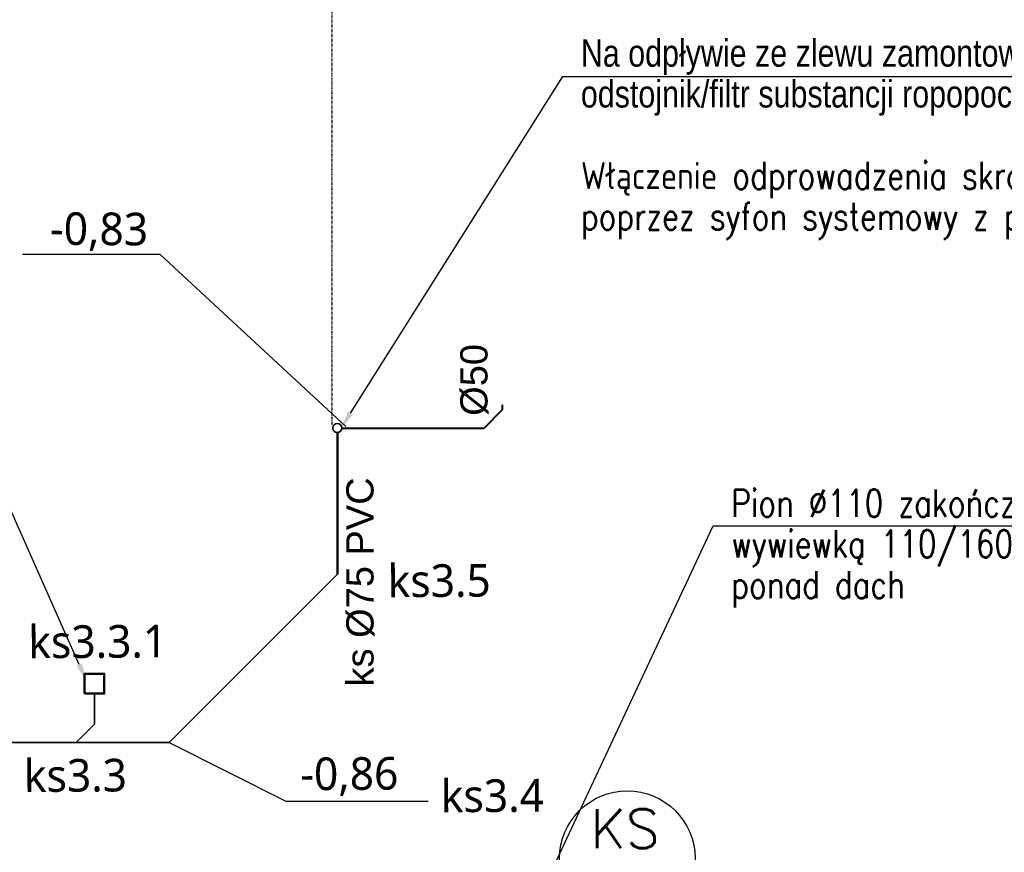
# Model space of a CAD drawing. Header units: millimetres. Extents: x 293871 to 335272, y 34548 to 100072.
# Tile 15 of 19: x 314383 to 319808, y 49298 to 53888. Entities that reach past the tile are written whole.
import ezdxf
from ezdxf import colors
from ezdxf.entities.mleader import LeaderData, LeaderLine
from ezdxf.enums import TextEntityAlignment as Align
from ezdxf.lldxf.tags import DXFTag
from ezdxf.math import Vec2, Vec3

# ---------------------------------------------------------------- set-up
doc = ezdxf.new("R2010")
doc.units = ezdxf.units.MM
doc.linetypes.add('DIVIDE', pattern=[1.25, 0.5, -0.25, 0, -0.25, 0, -0.25])
for name, color, linetype, lineweight in [('__B_OPIS', 10, 'Continuous', 25), ('AK_KAN SANITARNA', 34, 'Continuous', 50), ('IS - KS - odporowadzenie skroplin', 230, 'DIVIDE', 30), ('IS - KS - opis', 7, 'Continuous', 15), ('w_ks', 34, 'Continuous', 35), ('w_ks_proj.', 30, 'Continuous', 40)]:
    doc.layers.add(name, color=color, linetype=linetype, lineweight=lineweight)
for name, color, linetype in [('IS_Grafika', 94, 'SOLID'), ('Linie_odn', 11, 'Continuous'), ('Teksty', 11, 'Continuous')]:
    doc.layers.add(name, color=color, linetype=linetype)
doc.styles.add('ARAL', font='arial.ttf', dxfattribs={"height": 20})
doc.styles.add('GENERATED_STYLE_5', font='trebucit.ttf')
doc.styles.add('STYL1', font='SIMPLEX.SHX', dxfattribs={"width": 0.8})
doc.styles.add('Łukasz', font='simplex.shx')
tags = doc.linetypes.add('SOLID', pattern=[10, 10, 0]).pattern_tags.tags
tags[6:7] = [DXFTag(74, 4), DXFTag(75, 0), DXFTag(340, '0'), DXFTag(46, 0.0), DXFTag(50, 0.0), DXFTag(44, 0.0), DXFTag(45, 0.0)]
tags[4:5] = [DXFTag(74, 4), DXFTag(75, 0), DXFTag(340, '0'), DXFTag(46, 0.0), DXFTag(50, 0.0), DXFTag(44, 0.0), DXFTag(45, 0.0)]

msp = doc.modelspace()

# ---------------------------------------------------------------- linework, layer by layer
at = {"layer": 'AK_KAN SANITARNA'}
msp.add_line((316133.33076, 51611.82971), (316133.33076, 50831.26383), dxfattribs=at)
msp.add_lwpolyline([(314739.09299, 50172.74868), (314739.09299, 50282.74868), (314849.09299, 50282.74868), (314849.09299, 50172.74868)], close=True, dxfattribs=at)
at = {"layer": 'IS - KS - odporowadzenie skroplin'}
msp.add_line((316102.29716, 56093.23523), (316102.29716, 51653.32978), dxfattribs=at)
at = {"layer": 'IS_Grafika', "color": 24}
msp.add_circle((317731.17271, 49263.78813), 373.14572, dxfattribs=at)
at = {"layer": 'Linie_odn', "lineweight": -3}
for points in [[(316180.10013, 51645.82101), (315156.84621, 52594.46806), (314398.73029, 52594.46806)], [(315205.95106, 49903.88414), (315849.15717, 49579.816), (316634.00828, 49579.816)]]:
    msp.add_lwpolyline(points, dxfattribs=at)
at = {"layer": 'w_ks'}
for p, q in [((316133.33076, 50831.26383), (315205.95106, 49903.88414)), ((314794.57065, 50172.74868), (314794.57065, 50003.88414)), ((314794.57065, 50003.88414), (314694.57065, 49903.88414)), ((315205.95106, 49903.88414), (310903.52414, 49903.88414))]:
    msp.add_line(p, q, dxfattribs=at)
msp.add_circle((316133.33076, 51636.82971), 25, dxfattribs=at)
at = {"layer": 'w_ks_proj.'}
for p, q in [((317041.92462, 51765.26859), (317041.92462, 51736.82971)), ((317041.92462, 51736.82971), (316941.92462, 51636.82971)), ((316160.78612, 51636.82971), (316941.92462, 51636.82971))]:
    msp.add_line(p, q, dxfattribs=at)

# ---------------------------------------------------------------- texts
at = {"layer": 'IS - KS - opis', "lineweight": 18, "ltscale": 45, "style": 'ARAL'}
for s, p in [('Ø50', (316960.68456, 51704.42446)), ('ks Ø75 PVC  ', (316332.54656, 50212.36568))]:
    msp.add_text(s, height=150, rotation=90, dxfattribs=at).set_placement(p)
at = {"layer": 'IS_Grafika', "color": 24, "lineweight": 30, "insert": (317907.93009, 49536.71745), "char_height": 216, "attachment_point": 3, "rotation": 359.99999232, "style": 'Łukasz'}
msp.add_mtext('KS', dxfattribs=at)
at = {"layer": 'Teksty', "lineweight": -3, "style": 'GENERATED_STYLE_5'}
for s, rotation, p in [('-0,83', 359.61824119, (315090.1371, 52643.70196, 8982)), ('ks3.5', 0.38175881, (316979.2975, 50707.95018, 8982)), ('ks3.3.1', 0.38175881, (315196.05362, 50372.83974, 8982)), ('ks3.3', 0.38175881, (314974.64276, 49634.14792, 8982)), ('-0,86', 0.38175881, (316470.10288, 49643.69926, 8982)), ('ks3.4', 0.38175881, (317272.2949, 49522.32007, 8982))]:
    msp.add_text(s, height=180, rotation=rotation, dxfattribs=at).set_placement(p, align=Align.RIGHT)

# ---------------------------------------------------------------- leaders
at = {"layer": '__B_OPIS'}
ml = msp.add_multileader_mtext('Standard', dxfattribs=at)
ml.set_content('{\\fArial|b0|i0|c0|p34;Na odpływie ze zlewu zamontować\\Podstojnik/filtr substancji ropopochodnych\\P}\\PWłączenie odprowadzenia skroplin pod zlewem \\Ppoprzez syfon systemowy z pustką powietrzną.{\\fArial|b0|i0|c0|p34; }', color=256, style='STYL1')
ml.set_leader_properties(color=256)
ml.build(insert=Vec2(0, 0))
ml.multileader.update_dxf_attribs({"has_text_frame": 1, "text_left_attachment_type": 6, "text_right_attachment_type": 6, "text_top_attachment_type": 0, "text_bottom_attachment_type": 0, "dogleg_length": 0.1, "arrow_head_size": 100})
ctx = ml.context
ctx.base_point, ctx.char_height, ctx.arrow_head_size, ctx.landing_gap_size, ctx.plane_origin = Vec3(317375.24508, 53575.81135), 150, 100, 100, Vec3(246278.41734, 94270.79258)
ctx.left_attachment, ctx.right_attachment, ctx.attachment_type = 6, 6, 2
notes = []
notes.append((ctx, [(0, (1, 1, 0), (317375.14508, 53575.81135), (1, 0), 0.1, [(0, [(316152.62352, 51634.11715)], 256, [])])]))
ctx.mtext.insert, ctx.mtext.line_spacing_factor, ctx.mtext.flow_direction = Vec3(317475.24508, 53779.38278), 0.9, 5
ml = msp.add_multileader_mtext('Standard', dxfattribs=at)
ml.set_content('{\\Fsimplex.shx|c1;Wpust DN110}', color=256, style='STYL1')
ml.set_leader_properties(color=256)
ml.build(insert=Vec2(0, 0))
ml.multileader.update_dxf_attribs({"has_text_frame": 1, "text_left_attachment_type": 6, "text_right_attachment_type": 6, "text_top_attachment_type": 0, "text_bottom_attachment_type": 0, "dogleg_length": 0.1, "arrow_head_size": 100})
ctx = ml.context
ctx.base_point, ctx.char_height, ctx.arrow_head_size, ctx.landing_gap_size, ctx.plane_origin = Vec3(312653.73587, 51928.4515), 150, 100, 100, Vec3(245697.90393, 92608.45594)
ctx.left_attachment, ctx.right_attachment, ctx.attachment_type = 6, 6, 2
notes.append((ctx, [(0, (1, 1, 0), (314002.4073, 51928.4515), (-1, 0), 0.1, [(0, [(314751.18296, 50242.10737)], 256, [])])]))
ctx.mtext.insert, ctx.mtext.line_spacing_factor, ctx.mtext.flow_direction = Vec3(312753.73587, 52128.4515), 0.9, 5
ml = msp.add_multileader_mtext('Standard', dxfattribs=at)
ml.set_content('{\\Fsimplex.shx|c1;}Pion %%C110 zakończony \\Pwywiewką 110/160 wyprowadzoną \\Pponad dach', color=256, style='STYL1')
ml.set_leader_properties(color=256)
ml.build(insert=Vec2(0, 0))
ml.multileader.update_dxf_attribs({"has_text_frame": 1, "text_left_attachment_type": 6, "text_right_attachment_type": 6, "text_top_attachment_type": 0, "text_bottom_attachment_type": 0, "dogleg_length": 0.1, "arrow_head_size": 100})
ctx = ml.context
ctx.base_point, ctx.char_height, ctx.arrow_head_size, ctx.landing_gap_size, ctx.plane_origin = Vec3(318203.61585, 51098.31147), 150, 100, 100, Vec3(247357.37382, 91656.74235)
ctx.left_attachment, ctx.right_attachment, ctx.attachment_type = 6, 6, 2
notes.append((ctx, [(0, (1, 1, 0), (318203.51585, 51098.31147), (1, 0), 0.1, [(0, [(317231.58, 49020.06692)], 256, [])])]))
ctx.mtext.insert, ctx.mtext.line_spacing_factor, ctx.mtext.flow_direction = Vec3(318303.61585, 51298.31147), 0.9, 5
for ctx, leaders in notes:
    for number, flags, end, landing, length, lines in leaders:
        leader = LeaderData()
        leader.index, (leader.has_last_leader_line, leader.has_dogleg_vector, leader.attachment_direction) = number, flags
        leader.last_leader_point, leader.dogleg_vector, leader.dogleg_length = Vec3(end), Vec3(landing), length
        for number, points, colour, breaks in lines:
            line = LeaderLine()
            line.index, line.vertices, line.color, line.breaks = number, Vec3.list(points), colors.encode_raw_color(colour), breaks
            leader.lines.append(line)
        ctx.leaders.append(leader)

doc.saveas('drawing.dxf')
